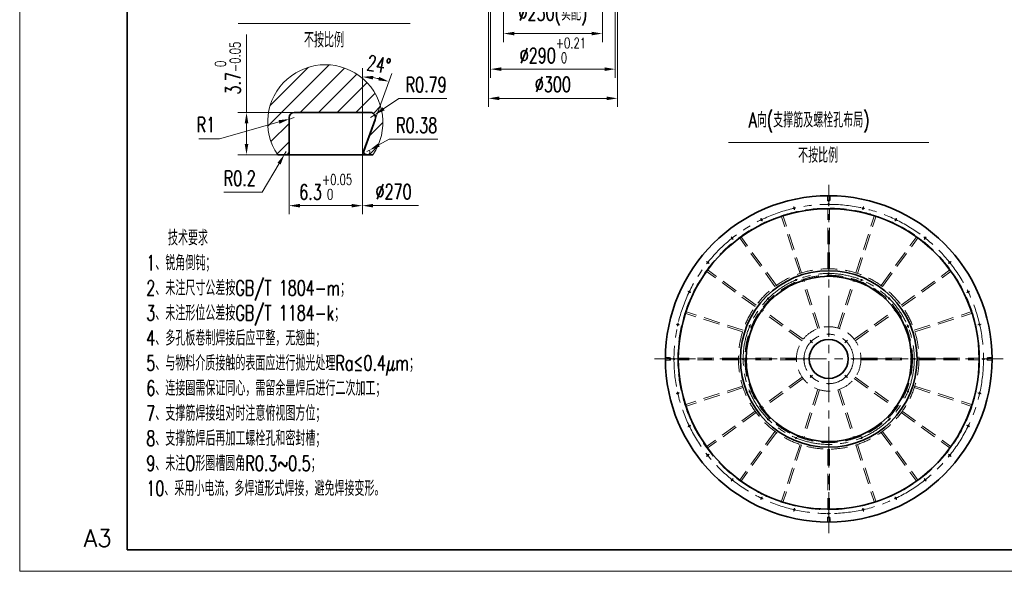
# Model space of a CAD drawing. Header units: millimetres. Extents: x -250 to 3950, y -50 to 2920.
# Tile 1 of 8: x -250 to 2040, y -50 to 1235. Entities that reach past the tile are written whole.
import ezdxf
from ezdxf.enums import TextEntityAlignment as Align

# ---------------------------------------------------------------- set-up
doc = ezdxf.new("R2010")
doc.units = ezdxf.units.MM
doc.header["$LTSCALE"] = 3
doc.linetypes.add('CENTER', pattern=[50.8, 31.75, -6.35, 6.35, -6.35])
doc.linetypes.add('DASHED', pattern=[19.05, 12.7, -6.35])
for name, color, linetype, lineweight in [('YGJ波浪线', 3, 'Continuous', 15), ('YGJ粗实线', 7, 'Continuous', 35), ('YGJ细实线', 3, 'Continuous', 15), ('YGJ细点画线', 1, 'CENTER', 15), ('YGJ细虚线', 2, 'DASHED', 15)]:
    doc.layers.add(name, color=color, linetype=linetype, lineweight=lineweight)
doc.styles.add('HC_GBDIM', font='romans.shx', dxfattribs={"width": 0.7, "bigfont": 'hzdx.shx'})
doc.styles.add('标准', font='romans.shx', dxfattribs={"width": 0.7, "bigfont": 'hzdx.shx'})
doc.dimstyles.new('HC_GBDIM', dxfattribs={"dimtxt": 3.5, "dimasz": 2.5, "dimexe": 2, "dimexo": 0, "dimgap": 1.5, "dimtad": 1, "dimdec": 1, "dimzin": 0, "dimdsep": 46, "dimtxsty": 'HC_GBDIM', "dimcen": 2.5, "dimclrd": 3, "dimclre": 3, "dimclrt": 2, "dimadec": 0, "dimazin": 0, "dimtfac": 0.714286, "dimtdec": 1, "dimtmove": 0, "dimatfit": 3, "dimfxl": 1, "dimtzin": 0, "dimlwd": -1, "dimlwe": -1, "dimarcsym": 0})

# ---------------------------------------------------------------- blocks, each defined once
blk = doc.blocks.new('*D134')
at = {"layer": 'YGJ细实线', "color": 3}
for p, q in [((1140.4, 1421.6), (1140.4, 1031.4)), ((840.4, 1409.3), (840.4, 1031.4)), ((865.4, 1051.4), (1115.4, 1051.4))]:
    blk.add_line(p, q, dxfattribs=at)
for points in [[(865.4, 1055.6), (865.4, 1047.2), (840.4, 1051.4)], [(1115.4, 1047.2), (1115.4, 1055.6), (1140.4, 1051.4)]]:
    blk.add_solid(points, dxfattribs=at)
at = {"layer": 'YGJ细实线', "color": 2, "insert": (990.4, 1083.9), "char_height": 35, "attachment_point": 5, "style": 'HC_GBDIM'}
blk.add_mtext('%%c300{}{{\\H0.7x;}{}}', dxfattribs=at)
blk = doc.blocks.new('*U142')
at = {"layer": 'YGJ粗实线'}
for q in [(0, 287), (390, 0)]:
    blk.add_line((0, 0), q, dxfattribs=at)
at = {"layer": 'YGJ细实线'}
for q in [(-25, 292), (-25, 0), (395, -5), (0, -5)]:
    blk.add_line((-25, -5), q, dxfattribs=at)
at = {"layer": 'YGJ细虚线', "style": 'HC_GBDIM'}
blk.add_text('A3', height=4, dxfattribs=at).set_placement((-6.82, 2.72), align=Align.MIDDLE)
blk = doc.blocks.new('*D216')
at = {"layer": 'YGJ细实线', "color": 3}
for p, q in [((1105.4, 1420.4), (1105.4, 1182.3)), ((875.4, 1414.5), (875.4, 1182.3)), ((900.4, 1202.3), (1080.4, 1202.3))]:
    blk.add_line(p, q, dxfattribs=at)
for points in [[(900.4, 1206.4), (900.4, 1198.1), (875.4, 1202.3)], [(1080.4, 1198.1), (1080.4, 1206.4), (1105.4, 1202.3)]]:
    blk.add_solid(points, dxfattribs=at)
at = {"layer": 'YGJ细实线', "color": 2, "insert": (990.4, 1244.1), "char_height": 35, "attachment_point": 5, "style": 'HC_GBDIM'}
blk.add_mtext('%%c230(实配)', dxfattribs=at)
blk = doc.blocks.new('*U692')
at = {"layer": 'YGJ细点画线'}
for p, q in [((-4, 0), (4, 0)), ((0, 4), (0, -4))]:
    blk.add_line(p, q, dxfattribs=at)
at = {"layer": 'YGJ细虚线', "ltscale": 0.1}
blk.add_circle((0, 0), 1.27, dxfattribs=at)
blk.add_arc((0, 0), 1.5, 270, 180, dxfattribs=at)
blk = doc.blocks.new('*U691')
at = {"layer": 'YGJ粗实线'}
for p, rotation in [((-584.1, -94.9), 135), ((-543.5, -78.1), 90), ((-502.8, -94.9), 45), ((-601, -135.6), 180), ((-584.1, -176.2), 225), ((-502.8, -176.2), 315), ((-543.5, -193.1), 270)]:
    blk.add_blockref('*U692', p, dxfattribs=dict(at, rotation=rotation))
blk.add_blockref('*U692', (-486, -135.6), dxfattribs=at)
blk = doc.blocks.new('*U694')
at = {"layer": 'YGJ细点画线'}
blk.add_line((0, 4), (0, -4), dxfattribs=at)
at = {"layer": 'YGJ细虚线', "ltscale": 0.1}
blk.add_circle((0, 0), 1.27, dxfattribs=at)
blk.add_arc((0, 0), 1.5, 270, 180, dxfattribs=at)
blk = doc.blocks.new('*U693')
at = {"layer": 'YGJ粗实线'}
for p, rotation in [((-619.6, 48.3), 112.5), ((-543.5, 63.4), 90), ((-467.3, 48.3), 67.5), ((-684.2, 5.1), 135), ((-402.8, 5.1), 45), ((-727.3, -59.4), 157.5), ((-359.6, -59.4), 22.5), ((-742.5, -135.6), 180), ((-727.3, -211.7), 202.5), ((-359.6, -211.7), 337.4999999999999), ((-684.2, -276.3), 225), ((-402.8, -276.3), 315), ((-619.6, -319.4), 247.5), ((-467.3, -319.4), 292.5000000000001), ((-543.5, -334.6), 270)]:
    blk.add_blockref('*U694', p, dxfattribs=dict(at, rotation=rotation))
blk.add_blockref('*U694', (-344.5, -135.6), dxfattribs=at)
blk = doc.blocks.new('*U696')
at = {"layer": 'YGJ细虚线'}
for p, q in [((-59.9, 2), (59.9, 2)), ((-59.9, -2), (59.9, -2))]:
    blk.add_line(p, q, dxfattribs=at)
blk = doc.blocks.new('*U695')
at = {"layer": 'YGJ粗实线'}
for p, rotation in [((-585.2, -7.3), 108), ((-501.8, -7.3), 72), ((-652.6, -56.3), 144), ((-434.3, -56.3), 36), ((-678.4, -135.6), 180), ((-652.6, -214.9), 216), ((-434.3, -214.9), 324), ((-585.2, -263.9), 252), ((-501.8, -263.9), 288)]:
    blk.add_blockref('*U696', p, dxfattribs=dict(at, rotation=rotation))
blk.add_blockref('*U696', (-408.5, -135.6), dxfattribs=at)
blk = doc.blocks.new('*U698')
at = {"layer": 'YGJ粗实线'}
blk.add_circle((0, 0), 1.27, dxfattribs=at)
at = {"layer": 'YGJ细实线'}
blk.add_arc((0, 0), 1.5, 270, 180, dxfattribs=at)
at = {"layer": 'YGJ细点画线'}
for p, q in [((-4, 0), (4, 0)), ((0, 4), (0, -4))]:
    blk.add_line(p, q, dxfattribs=at)
blk = doc.blocks.new('*U697')
at = {"layer": 'YGJ粗实线'}
for p, rotation in [((-623.6, 215.4), 102.8571428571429), ((-543.5, 224.4), 90), ((-463.4, 215.4), 77.14285714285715), ((-699.7, 188.8), 115.7142857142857), ((-387.3, 188.8), 64.28571428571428), ((-767.9, 145.9), 128.5714285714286), ((-319, 145.9), 51.42857142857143), ((-824.9, 88.9), 141.4285714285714), ((-262, 88.9), 38.57142857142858), ((-867.8, 20.6), 154.2857142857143), ((-219.1, 20.6), 25.71428571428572), ((-894.4, -55.5), 167.1428571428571), ((-192.5, -55.5), 12.85714285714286), ((-903.5, -135.6), 180), ((-894.4, -215.7), 192.8571428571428), ((-192.5, -215.7), 347.1428571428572), ((-867.8, -291.8), 205.7142857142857), ((-219.1, -291.8), 334.2857142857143), ((-824.9, -360), 218.5714285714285), ((-262, -360), 321.4285714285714), ((-767.9, -417), 231.4285714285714), ((-319, -417), 308.5714285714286), ((-699.7, -459.9), 244.2857142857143), ((-387.3, -459.9), 295.7142857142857), ((-623.6, -486.6), 257.1428571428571), ((-543.5, -495.6), 270), ((-463.4, -486.6), 282.8571428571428)]:
    blk.add_blockref('*U698', p, dxfattribs=dict(at, rotation=rotation))
blk.add_blockref('*U698', (-183.5, -135.6), dxfattribs=at)
blk = doc.blocks.new('*U700')
at = {"layer": 'YGJ细虚线'}
for p, q in [((-70.5, 2), (70.5, 2)), ((-70.5, -2), (70.5, -2))]:
    blk.add_line(p, q, dxfattribs=at)
blk = doc.blocks.new('*U699')
at = {"layer": 'YGJ粗实线'}
for p, rotation in [((-543.5, 144.9), 90), ((-630.1, 131.2), 108), ((-456.8, 131.2), 72), ((-708.3, 91.3), 126), ((-378.6, 91.3), 54), ((-770.4, 29.3), 144), ((-316.5, 29.3), 36), ((-810.2, -48.9), 162), ((-276.7, -48.9), 18), ((-824, -135.6), 180), ((-810.2, -222.3), 198), ((-276.7, -222.3), 342), ((-770.4, -300.5), 216), ((-316.5, -300.5), 324), ((-708.3, -362.5), 234), ((-378.6, -362.5), 306), ((-630.1, -402.4), 252), ((-456.8, -402.4), 288), ((-543.5, -416.1), 270)]:
    blk.add_blockref('*U700', p, dxfattribs=dict(at, rotation=rotation))
blk.add_blockref('*U700', (-263, -135.6), dxfattribs=at)
blk = doc.blocks.new('*D709')
at = {"layer": 'YGJ细实线', "color": 3}
for p, q in [((845.4, 1411.3), (845.4, 1099.4)), ((1135.4, 1411.3), (1135.4, 1099.4)), ((1110.4, 1119.4), (870.4, 1119.4))]:
    blk.add_line(p, q, dxfattribs=at)
for points in [[(870.4, 1123.6), (870.4, 1115.2), (845.4, 1119.4)], [(1110.4, 1115.2), (1110.4, 1123.6), (1135.4, 1119.4)]]:
    blk.add_solid(points, dxfattribs=at)
at = {"layer": 'YGJ细实线', "color": 2, "insert": (990.4, 1163), "char_height": 35, "attachment_point": 5, "style": 'HC_GBDIM'}
blk.add_mtext('%%c290{}{{\\H0.7x;{\\S+0.21^  0;}}{}}', dxfattribs=at)
blk = doc.blocks.new('*U733')
at = {"layer": 'YGJ细虚线', "ltscale": 0.1}
for p, q in [((-10, 5.1), (-13, 0)), ((-10, -5.1), (-13, 0)), ((-10, 5.1), (13, 5.1)), ((-10, 5.1), (-10, -5.1)), ((-7, 6), (13, 6)), ((-7, 6), (-7, -6)), ((-10, -5.1), (13, -5.1)), ((-7, -6), (13, -6))]:
    blk.add_line(p, q, dxfattribs=at)
at = {"layer": 'YGJ细虚线'}
blk.add_line((13, 6), (13, -6), dxfattribs=at)
blk = doc.blocks.new('*U732')
at = {"layer": 'YGJ细实线'}
for p, rotation in [((-1086.9, 475.9), 90), ((-1834, -271.2), 180), ((-1086.9, -1018.2), 270)]:
    blk.add_blockref('*U733', p, dxfattribs=dict(at, rotation=rotation))
blk.add_blockref('*U733', (-339.9, -271.2), dxfattribs=at)
blk = doc.blocks.new('*D742')
at = {"layer": 'YGJ细实线', "color": 3}
for p, q in [((547.2, 988.9), (547.2, 1121.3)), ((577.2, 1002.4), (616, 1109.2))]:
    blk.add_line(p, q, dxfattribs=at)
blk.add_arc((547.2, 920.1), 181.2, 77.9105, 82.0895, dxfattribs=at)
for points in [[(572.5, 1103.7), (571.9, 1095.4), (547.2, 1101.3)], [(584, 1093.3), (586.3, 1101.3), (609.2, 1090.4)]]:
    blk.add_solid(points, dxfattribs=at)
at = {"layer": 'YGJ细实线', "color": 2, "insert": (585.4, 1130.3), "char_height": 35, "attachment_point": 5, "rotation": 349.6983, "style": 'HC_GBDIM'}
blk.add_mtext('24°{}{{\\H0.7x;}{}}', dxfattribs=at)
blk = doc.blocks.new('*D744')
at = {"layer": 'YGJ细实线', "color": 3}
for p, q in [((547.2, 920.1), (547.2, 781.5)), ((572.2, 801.5), (677.4, 801.5))]:
    blk.add_line(p, q, dxfattribs=at)
blk.add_solid([(572.2, 805.7), (572.2, 797.3), (547.2, 801.5)], dxfattribs=at)
at = {"layer": 'YGJ细实线', "color": 2, "insert": (619.8, 834), "char_height": 35, "attachment_point": 5, "style": 'HC_GBDIM'}
blk.add_mtext('%%c270{}{{\\H0.7x;}{}}', dxfattribs=at)
blk = doc.blocks.new('*D746')
at = {"layer": 'YGJ细实线', "color": 3}
for p, q in [((376.8, 920.1), (376.8, 781.5)), ((547.2, 920.1), (547.2, 781.5)), ((522.2, 801.5), (401.8, 801.5))]:
    blk.add_line(p, q, dxfattribs=at)
for points in [[(401.8, 805.7), (401.8, 797.3), (376.8, 801.5)], [(522.2, 797.3), (522.2, 805.7), (547.2, 801.5)]]:
    blk.add_solid(points, dxfattribs=at)
at = {"layer": 'YGJ细实线', "color": 2, "insert": (462, 845.1), "char_height": 35, "attachment_point": 5, "style": 'HC_GBDIM'}
blk.add_mtext('6.3{}{{\\H0.7x;{\\S+0.05^  0;}}{}}', dxfattribs=at)
blk = doc.blocks.new('*D748')
at = {"layer": 'YGJ细实线', "color": 3}
for p, q in [((277.6, 1018.5), (277.6, 1199.9)), ((388.8, 1018.5), (257.6, 1018.5)), ((277.6, 945.1), (277.6, 993.5)), ((412.6, 920.1), (257.6, 920.1))]:
    blk.add_line(p, q, dxfattribs=at)
for points in [[(281.8, 993.5), (273.5, 993.5), (277.6, 1018.5)], [(273.5, 945.1), (281.8, 945.1), (277.6, 920.1)]]:
    blk.add_solid(points, dxfattribs=at)
at = {"layer": 'YGJ细实线', "color": 2, "insert": (234.1, 1121.7), "char_height": 35, "attachment_point": 5, "rotation": 90, "style": 'HC_GBDIM'}
blk.add_mtext('3.7{}{{\\H0.7x;{\\S 0^ -0.05;}}{}}', dxfattribs=at)
blk = doc.blocks.new('*D750')
at = {"layer": 'YGJ细实线', "color": 3}
for p, q in [((585.7, 942.9), (609.5, 956.1)), ((722.5, 956.1), (609.5, 956.1)), ((557.5, 927.3), (563.8, 930.8))]:
    blk.add_line(p, q, dxfattribs=at)
blk.add_arc((557.5, 927.3), 7.2, 270, 28.976, dxfattribs=at)
blk.add_solid([(583.7, 946.5), (587.7, 939.2), (563.8, 930.8)], dxfattribs=at)
at = {"layer": 'YGJ细实线', "color": 2, "insert": (673.5, 988.6), "char_height": 35, "attachment_point": 5, "style": 'HC_GBDIM'}
blk.add_mtext('R0.38{}{{\\H0.7x;}{}}', dxfattribs=at)
blk = doc.blocks.new('*D752')
at = {"layer": 'YGJ细实线', "color": 3}
for p, q in [((596.6, 1027.1), (632, 1050.8)), ((743.8, 1050.8), (632, 1050.8)), ((565.9, 1006.5), (575.9, 1013.2))]:
    blk.add_line(p, q, dxfattribs=at)
blk.add_solid([(594.3, 1030.5), (599, 1023.6), (575.9, 1013.2)], dxfattribs=at)
at = {"layer": 'YGJ细实线', "color": 2, "insert": (695.4, 1083.3), "char_height": 35, "attachment_point": 5, "style": 'HC_GBDIM'}
blk.add_mtext('R0.79{}{{\\H0.7x;}{}}', dxfattribs=at)
blk = doc.blocks.new('*D754')
at = {"layer": 'YGJ细实线', "color": 3}
for p, q in [((353.2, 996.5), (214.4, 957.4)), ((388.8, 1006.5), (377.3, 1003.2)), ((166.8, 957.4), (214.4, 957.4))]:
    blk.add_line(p, q, dxfattribs=at)
blk.add_arc((388.8, 1006.5), 12, 180, 195.7091, dxfattribs=at)
blk.add_solid([(354.3, 992.4), (352.1, 1000.5), (377.3, 1003.2)], dxfattribs=at)
at = {"layer": 'YGJ细实线', "color": 2, "insert": (183.1, 989.9), "char_height": 35, "attachment_point": 5, "style": 'HC_GBDIM'}
blk.add_mtext('R1{}{{\\H0.7x;}{}}', dxfattribs=at)
blk = doc.blocks.new('*D756')
at = {"layer": 'YGJ细实线', "color": 3}
for p, q in [((369.6, 927.3), (366, 921.1)), ((353.4, 899.5), (314.3, 832.7)), ((224.7, 832.7), (314.3, 832.7))]:
    blk.add_line(p, q, dxfattribs=at)
blk.add_arc((369.6, 927.3), 7.2, 239.6741, 270, dxfattribs=at)
blk.add_solid([(357, 897.4), (349.8, 901.6), (366, 921.1)], dxfattribs=at)
at = {"layer": 'YGJ细实线', "color": 2, "insert": (262, 865.2), "char_height": 35, "attachment_point": 5, "style": 'HC_GBDIM'}
blk.add_mtext('R0.2{}{{\\H0.7x;}{}}', dxfattribs=at)

msp = doc.modelspace()

# ---------------------------------------------------------------- hatches: boundary and pattern name
at = {"layer": 'YGJ细实线', "ltscale": 0.833333}
h = msp.add_hatch(dxfattribs=at)
h.set_pattern_fill('ANSI31', color=3, scale=9.6)
h.set_pattern_definition([(45, (-2476.01, -265), (-21.55261, 21.55261), [])])
h.paths.add_polyline_path([(376.823, 1006.469, -0.41421356), (388.823, 1018.469), (565.9, 1018.469, -0.52056705), (577.176, 1002.365), (576.774, 1001.259), (550.74, 929.732, 0.52056705), (557.506, 920.069), (571.482, 920.069, 1.89415913), (350.172, 920.069), (369.623, 920.069, 0.41421356), (376.823, 927.269)])

# ---------------------------------------------------------------- linework, layer by layer
at = {"layer": 'YGJ粗实线', "ltscale": 0.833333}
for p, q in [((565.9, 1018.469), (388.823, 1018.469)), ((376.823, 1006.469), (376.823, 920.069)), ((376.823, 1006.469), (376.823, 920.069)), ((576.774, 1001.259), (547.223, 920.069)), ((577.176, 1002.365), (550.74, 929.732)), ((350.172, 920.069), (571.482, 920.069))]:
    msp.add_line(p, q, dxfattribs=at)
at = {"layer": 'YGJ粗实线'}
for radius in [380, 349.85, 205.5, 192.375, 45.5]:
    msp.add_circle((1631.917, 444.561), radius, dxfattribs=at)
at = {"layer": 'YGJ粗实线', "ltscale": 0.833333}
for centre, radius, start, end in [((388.823, 1006.469), 12, 90, 180), ((565.9, 1006.469), 12, 340, 90), ((369.623, 927.269), 7.2, 270, 0), ((557.506, 927.269), 7.2, 160, 270)]:
    msp.add_arc(centre, radius, start, end, dxfattribs=at)
at = {"layer": 'YGJ细实线'}
for p, q in [((257.926, 1225.303), (657.926, 1225.303)), ((547.223, 920.069), (547.223, 988.855)), ((1398.986, 948.878), (1864.848, 948.878)), ((571.482, 920.069), (350.172, 920.069))]:
    msp.add_line(p, q, dxfattribs=at)
msp.add_arc((460.827, 995.659), 134.009, 325.662619, 214.337381, dxfattribs=at)
at = {"layer": 'YGJ细点画线'}
for p, q in [((1631.917, 39.054), (1631.917, 850.067)), ((1226.41, 444.561), (2037.423, 444.561)), ((1826.917, 444.561), (1834.917, 444.561))]:
    msp.add_line(p, q, dxfattribs=at)
for radius in [360, 199, 57.5]:
    msp.add_circle((1631.917, 444.561), radius, dxfattribs=at)
at = {"layer": 'YGJ细虚线'}
for radius in [351, 210, 194.875, 75]:
    msp.add_circle((1631.917, 444.561), radius, dxfattribs=at)

# ---------------------------------------------------------------- block references
at = {"layer": 'YGJ波浪线', "ltscale": 0.833333, "xscale": 10, "yscale": 10, "zscale": 10}
msp.add_blockref('*U142', (0, 0), dxfattribs=at)
at = {"layer": 'YGJ粗实线'}
for name in ['*U697', '*U699', '*U693', '*U695', '*U691']:
    msp.add_blockref(name, (2175.383, 580.147), dxfattribs=at)
at = {"layer": 'YGJ细实线', "xscale": 0.5, "yscale": 0.5, "zscale": 0.5}
msp.add_blockref('*U732', (2175.383, 580.147), dxfattribs=at)

# ---------------------------------------------------------------- texts
at = {"layer": 'YGJ细实线', "color": 2, "insert": (457.926, 1187.359), "char_height": 35, "width": 400, "attachment_point": 5, "style": '标准'}
msp.add_mtext('不按比例', dxfattribs=at)
at = {"layer": 'YGJ细虚线', "char_height": 35, "attachment_point": 1, "style": '标准'}
for s, insert, width in [('A向(支撑筋及螺栓孔布局)', (1445.923, 1018.585), 400.7912), ('不按比例', (1560.705, 936.21), 164.41209), ('\\pxql;   技术要求   \\P1、锐角倒钝；\\P2、未注尺寸公差按GB/T 1804-m；\\P3、未注形位公差按GB/T 1184-k；\\P4、多孔板卷制焊接后应平整，无翘曲；\\P5、与物料介质接触的表面应进行抛光处理Ra≤0.4μm；\\P6、连接圈需保证同心，需留余量焊后进行二次加工；\\P7、支撑筋焊接组对时注意俯视图方位；\\P8、支撑筋焊后再加工螺栓孔和密封槽；\\P9、未注O形圈槽圆角R0.3~0.5；\\P10、采用小电流，多焊道形式焊接，避免焊接变形。', (44.504, 744.071), 935.21565)]:
    msp.add_mtext(s, dxfattribs=dict(at, insert=insert, width=width))

# ---------------------------------------------------------------- dimensions: what is measured, and where the dimension line sits
at = {"layer": 'YGJ细实线'}
for base, p1, p2, text, override, picture, middle in [((1140.388, 1051.413), (840.388, 1409.343), (1140.388, 1421.617), '%%c<>{}{{\\H0.7x;}{}}', {"dimscale": 10, "dimdec": 0, "dimtxsty": 'HC_GBDIM'}, '*D134', (990.388, 1051.413)), ((1105.388, 1202.269), (875.388, 1414.532), (1105.388, 1420.353), '%%c<>(实配)', {"dimscale": 10, "dimdec": 0, "dimtxsty": 'HC_GBDIM'}, '*D216', (990.388, 1202.269)), ((636.373, 801.506), (547.223, 920.069), (636.373, 876.908), '%%c270{}{{\\H0.7x;}{}}', {"dimscale": 10, "dimse2": 1, "dimsd2": 1}, '*D744', (619.785, 801.506))]:
    dim = msp.add_linear_dim(base=base, p1=p1, p2=p2, text=text, dimstyle='HC_GBDIM', override=override, dxfattribs=at)
    dim.commit()
    dim.dimension.update_dxf_attribs({"geometry": picture, "text_midpoint": middle, "dimtype": 160})
for base, p1, p2, text, override, picture, middle in [((845.388, 1119.413), (1135.388, 1411.343), (845.388, 1411.343), '%%c<>{}{{\\H0.7x;{\\S+0.21^  0;}}{}}', {"dimscale": 10, "dimdec": 0, "dimtxsty": 'HC_GBDIM'}, '*D709', (990.388, 1162.996)), ((376.823, 801.506), (547.223, 920.069), (376.823, 920.069), '6.3{}{{\\H0.7x;{\\S+0.05^  0;}}{}}', {"dimscale": 10}, '*D746', (462.023, 845.09))]:
    dim = msp.add_linear_dim(base=base, p1=p1, p2=p2, text=text, dimstyle='HC_GBDIM', override=override, dxfattribs=at)
    dim.commit()
    dim.dimension.update_dxf_attribs({"geometry": picture, "text_midpoint": middle})
dim = msp.add_linear_dim(base=(277.647, 1018.469), p1=(412.635, 920.069), p2=(388.823, 1018.469), angle=90, text='3.7{}{{\\H0.7x;{\\S 0^ -0.05;}}{}}', dimstyle='HC_GBDIM', override={"dimscale": 10}, dxfattribs=at)
dim.commit()
dim.dimension.update_dxf_attribs({"geometry": '*D748', "text_midpoint": (234.064, 1121.703)})
dim = msp.add_angular_dim_2l(base=(568.261, 1100.063), line1=((577.176, 1002.365), (550.74, 929.732)), line2=((547.223, 920.069), (547.223, 988.855)), text='24°{}{{\\H0.7x;}{}}', dimstyle='HC_GBDIM', override={"dimscale": 10, "dimadec": 1}, dxfattribs=at)
dim.commit()
dim.dimension.update_dxf_attribs({"geometry": '*D742', "text_midpoint": (579.631, 1098.367), "dimtype": 162})
for center, mpoint, text, picture, middle in [((565.9, 1006.469), (575.868, 1013.151), 'R0.79{}{{\\H0.7x;}{}}', '*D752', (695.426, 1050.786)), ((388.823, 1006.469), (377.271, 1003.22), 'R1{}{{\\H0.7x;}{}}', '*D754', (183.101, 957.421)), ((557.506, 927.269), (563.804, 930.757), 'R0.38{}{{\\H0.7x;}{}}', '*D750', (673.535, 956.082)), ((369.623, 927.269), (365.988, 921.055), 'R0.2{}{{\\H0.7x;}{}}', '*D756', (261.984, 832.724))]:
    dim = msp.add_radius_dim(center=center, mpoint=mpoint, text=text, dimstyle='HC_GBDIM', override={"dimscale": 10, "dimtoh": 1, "dimlfac": 1, "dimtix": 0, "dimtofl": 1, "dimtmove": 0, "dimatfit": 3}, dxfattribs=at)
    dim.commit()
    dim.dimension.update_dxf_attribs({"geometry": picture, "text_midpoint": middle, "dimtype": 164})

doc.saveas('drawing.dxf')
